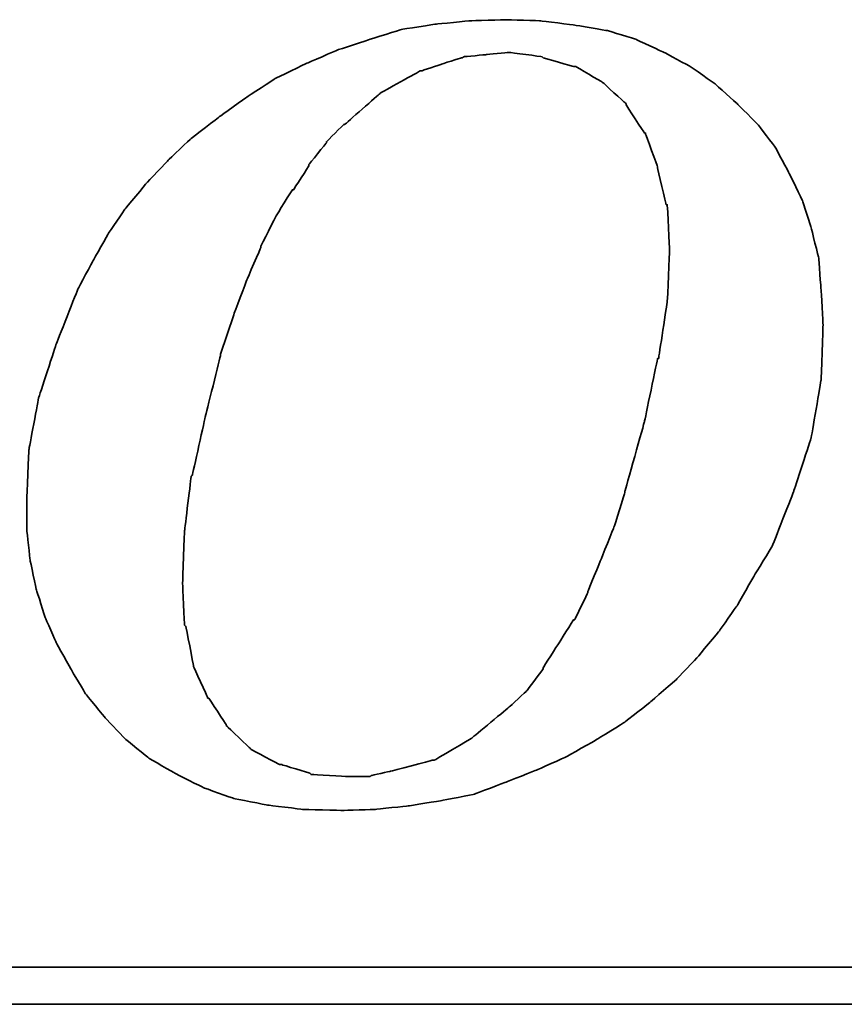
# Model space of a CAD drawing. Header units: millimetres. Extents: x 342 to 649, y 362 to 465.
# Tile 42 of 50: x 578.61 to 583.58, y 392.15 to 398.09. Entities that reach past the tile are written whole.
import ezdxf

# ---------------------------------------------------------------- set-up
doc = ezdxf.new("R2010")
doc.units = ezdxf.units.MM
doc.header["$LTSCALE"] = 0.15
doc.layers.add('DIM', color=4, linetype='CONTINUOUS')
doc.layers.add('layer 1', color=7, linetype='CONTINUOUS')

# ---------------------------------------------------------------- blocks, each defined once
blk = doc.blocks.new('TBI MOTION logo(完整正式版)')
at = {"layer": 'layer 1', "color": 22, "lineweight": 35}
for points, knots in [([(35.79625, -6.98375), (35.79625, -6.98375), (36.23125, -7.43875), (36.23125, -7.43875), (36.23125, -7.43875), (36.23125, -7.43875), (36.75625, -7.87125), (36.75625, -7.87125), (36.75625, -7.87125), (36.75625, -7.87125), (37.33125, -8.20375), (37.33125, -8.20375), (37.33125, -8.20375), (37.33125, -8.20375), (37.95625, -8.51875), (37.95625, -8.51875), (37.95625, -8.51875), (37.95625, -8.51875), (38.62625, -8.75875), (38.62625, -8.75875), (38.62625, -8.75875), (38.62625, -8.75875), (39.37125, -8.90375), (39.37125, -8.90375), (39.37125, -8.90375), (39.37125, -8.90375), (40.14125, -8.99875), (40.14125, -8.99875), (40.14125, -8.99875), (40.14125, -8.99875), (41.02625, -9.02375), (41.02625, -9.02375), (41.02625, -9.02375), (41.02625, -9.02375), (41.74625, -8.99875), (41.74625, -8.99875), (41.74625, -8.99875), (41.74625, -8.99875), (42.46625, -8.92375), (42.46625, -8.92375), (42.46625, -8.92375), (42.46625, -8.92375), (43.21125, -8.80625), (43.21125, -8.80625), (43.21125, -8.80625), (43.21125, -8.80625), (43.93125, -8.66375), (43.93125, -8.66375), (43.93125, -8.66375), (43.93125, -8.66375), (44.62625, -8.39875), (44.62625, -8.39875), (44.62625, -8.39875), (44.62625, -8.39875), (45.29625, -8.13375), (45.29625, -8.13375), (45.29625, -8.13375), (45.29625, -8.13375), (45.94625, -7.84375), (45.94625, -7.84375), (45.94625, -7.84375), (45.94625, -7.84375), (46.61625, -7.46375), (46.61625, -7.46375), (46.61625, -7.46375), (46.61625, -7.46375), (47.24125, -7.07875), (47.24125, -7.07875), (47.24125, -7.07875), (47.24125, -7.07875), (47.81625, -6.62375), (47.81625, -6.62375), (47.81625, -6.62375), (47.81625, -6.62375), (48.36875, -6.14375), (48.36875, -6.14375), (48.36875, -6.14375), (48.36875, -6.14375), (48.84625, -5.64125), (48.84625, -5.64125), (48.84625, -5.64125), (48.84625, -5.64125), (49.32625, -5.06375), (49.32625, -5.06375), (49.32625, -5.06375), (49.32625, -5.06375), (49.71125, -4.51374), (49.71125, -4.51374), (49.71125, -4.51374), (49.71125, -4.51374), (50.09625, -3.83874), (50.09625, -3.83874), (50.09625, -3.83874), (50.09625, -3.83874), (50.48125, -3.21374), (50.48125, -3.21374), (50.48125, -3.21374), (50.48125, -3.21374), (50.96125, -1.99125), (50.96125, -1.99125), (50.96125, -1.99125), (50.96125, -1.99125), (51.34375, -0.81875), (51.34375, -0.81875), (51.34375, -0.81875), (51.34375, -0.81875), (51.56125, 0.45624), (51.56125, 0.45624), (51.56125, 0.45624), (51.56125, 0.45624), (51.60625, 1.67624), (51.60625, 1.67624), (51.60625, 1.67624), (51.60625, 1.67624), (51.56125, 2.44625), (51.56125, 2.44625), (51.56125, 2.44625), (51.56125, 2.44625), (51.51125, 3.14125), (51.51125, 3.14125), (51.51125, 3.14125), (51.51125, 3.14125), (51.34375, 3.81125), (51.34375, 3.81125), (51.34375, 3.81125), (51.34375, 3.81125), (51.15125, 4.41125), (51.15125, 4.41125), (51.15125, 4.41125), (51.15125, 4.41125), (50.86125, 5.01125), (50.86125, 5.01125), (50.86125, 5.01125), (50.86125, 5.01125), (50.55125, 5.58875), (50.55125, 5.58875), (50.55125, 5.58875), (50.55125, 5.58875), (50.16625, 6.09125), (50.16625, 6.09125), (50.16625, 6.09125), (50.16625, 6.09125), (49.71125, 6.54875), (49.71125, 6.54875), (49.71125, 6.54875), (49.71125, 6.54875), (49.23125, 6.98125), (49.23125, 6.98125), (49.23125, 6.98125), (49.23125, 6.98125), (48.67875, 7.36625), (48.67875, 7.36625), (48.67875, 7.36625), (48.67875, 7.36625), (48.10375, 7.67625), (48.10375, 7.67625), (48.10375, 7.67625), (48.10375, 7.67625), (47.48125, 7.96375), (47.48125, 7.96375), (47.48125, 7.96375), (47.48125, 7.96375), (46.85625, 8.15625), (46.85625, 8.15625), (46.85625, 8.15625), (46.85625, 8.15625), (46.13625, 8.27624), (46.13625, 8.27624), (46.13625, 8.27624), (46.13625, 8.27624), (45.39125, 8.37125), (45.39125, 8.37125), (45.39125, 8.37125), (45.39125, 8.37125), (44.62625, 8.39624), (44.62625, 8.39624), (44.62625, 8.39624), (44.62625, 8.39624), (43.83625, 8.37125), (43.83625, 8.37125), (43.83625, 8.37125), (43.83625, 8.37125), (43.09125, 8.30125), (43.09125, 8.30125), (43.09125, 8.30125), (43.09125, 8.30125), (42.32125, 8.18125), (42.32125, 8.18125), (42.32125, 8.18125), (42.32125, 8.18125), (41.62875, 7.96375), (41.62875, 7.96375), (41.62875, 7.96375), (41.62875, 7.96375), (40.90625, 7.72625), (40.90625, 7.72625), (40.90625, 7.72625), (40.90625, 7.72625), (40.23624, 7.43625), (40.23624, 7.43625), (40.23624, 7.43625), (40.23624, 7.43625), (39.54124, 7.10125), (39.54124, 7.10125), (39.54124, 7.10125), (39.54124, 7.10125), (38.91625, 6.69125), (38.91625, 6.69125), (38.91625, 6.69125), (38.91625, 6.69125), (38.31625, 6.26125), (38.31625, 6.26125), (38.31625, 6.26125), (38.31625, 6.26125), (37.69125, 5.78125), (37.69125, 5.78125), (37.69125, 5.78125), (37.69125, 5.78125), (37.18625, 5.30125), (37.18625, 5.30125), (37.18625, 5.30125), (37.18625, 5.30125), (36.70625, 4.79624), (36.70625, 4.79624), (36.70625, 4.79624), (36.70625, 4.79624), (36.23125, 4.22125), (36.23125, 4.22125), (36.23125, 4.22125), (36.23125, 4.22125), (35.87124, 3.69375), (35.87124, 3.69375), (35.87124, 3.69375), (35.87124, 3.69375), (35.53125, 3.09125), (35.53125, 3.09125), (35.53125, 3.09125), (35.53125, 3.09125), (35.19875, 2.47125), (35.19875, 2.47125), (35.19875, 2.47125), (35.19875, 2.47125), (34.71625, 1.24625), (34.71625, 1.24625), (34.71625, 1.24625), (34.71625, 1.24625), (34.33125, 0.06874), (34.33125, 0.06874), (34.33125, 0.06874), (34.33125, 0.06874), (34.11625, -1.07875), (34.11625, -1.07875), (34.11625, -1.07875), (34.11625, -1.07875), (34.07125, -2.15875), (34.07125, -2.15875), (34.07125, -2.15875), (34.07125, -2.15875), (34.07125, -2.85375), (34.07125, -2.85375), (34.07125, -2.85375), (34.07125, -2.85375), (34.14125, -3.50375), (34.14125, -3.50375), (34.14125, -3.50375), (34.14125, -3.50375), (34.28625, -4.17375), (34.28625, -4.17375), (34.28625, -4.17375), (34.28625, -4.17375), (34.47625, -4.77624), (34.47625, -4.77624), (34.47625, -4.77624), (34.47625, -4.77624), (34.71625, -5.32625), (34.71625, -5.32625), (34.71625, -5.32625), (34.71625, -5.32625), (35.05375, -5.92875), (35.05375, -5.92875), (35.05375, -5.92875), (35.05375, -5.92875), (35.36375, -6.45375), (35.36375, -6.45375), (35.36375, -6.45375), (35.36375, -6.45375), (35.79625, -6.98375), (35.79625, -6.98375)], [0, 0, 0, 0, 0.01388889, 0.01388889, 0.01388889, 0.0138889, 0.02777778, 0.02777778, 0.02777778, 0.02777779, 0.04166667, 0.04166667, 0.04166667, 0.04166668, 0.05555556, 0.05555556, 0.05555556, 0.05555557, 0.06944444, 0.06944444, 0.06944444, 0.06944445, 0.08333333, 0.08333333, 0.08333333, 0.08333334, 0.09722222, 0.09722222, 0.09722222, 0.09722223, 0.11111111, 0.11111111, 0.11111111, 0.11111112, 0.125, 0.125, 0.125, 0.12500001, 0.13888889, 0.13888889, 0.13888889, 0.1388889, 0.15277778, 0.15277778, 0.15277778, 0.15277779, 0.16666667, 0.16666667, 0.16666667, 0.16666668, 0.18055556, 0.18055556, 0.18055556, 0.18055557, 0.19444444, 0.19444444, 0.19444444, 0.19444445, 0.20833333, 0.20833333, 0.20833333, 0.20833334, 0.22222222, 0.22222222, 0.22222222, 0.22222223, 0.23611111, 0.23611111, 0.23611111, 0.23611112, 0.25, 0.25, 0.25, 0.25000001, 0.26388889, 0.26388889, 0.26388889, 0.2638889, 0.27777778, 0.27777778, 0.27777778, 0.27777779, 0.29166667, 0.29166667, 0.29166667, 0.29166668, 0.30555556, 0.30555556, 0.30555556, 0.30555557, 0.31944444, 0.31944444, 0.31944444, 0.31944445, 0.33333333, 0.33333333, 0.33333333, 0.33333334, 0.34722222, 0.34722222, 0.34722222, 0.34722223, 0.36111111, 0.36111111, 0.36111111, 0.36111112, 0.375, 0.375, 0.375, 0.37500001, 0.38888889, 0.38888889, 0.38888889, 0.3888889, 0.40277778, 0.40277778, 0.40277778, 0.40277779, 0.41666667, 0.41666667, 0.41666667, 0.41666668, 0.43055556, 0.43055556, 0.43055556, 0.43055557, 0.44444444, 0.44444444, 0.44444444, 0.44444445, 0.45833333, 0.45833333, 0.45833333, 0.45833334, 0.47222222, 0.47222222, 0.47222222, 0.47222223, 0.48611111, 0.48611111, 0.48611111, 0.48611112, 0.5, 0.5, 0.5, 0.50000001, 0.51388889, 0.51388889, 0.51388889, 0.5138889, 0.52777778, 0.52777778, 0.52777778, 0.52777779, 0.54166667, 0.54166667, 0.54166667, 0.54166668, 0.55555556, 0.55555556, 0.55555556, 0.55555557, 0.56944444, 0.56944444, 0.56944444, 0.56944445, 0.58333333, 0.58333333, 0.58333333, 0.58333334, 0.59722222, 0.59722222, 0.59722222, 0.59722223, 0.61111111, 0.61111111, 0.61111111, 0.61111112, 0.625, 0.625, 0.625, 0.62500001, 0.63888889, 0.63888889, 0.63888889, 0.6388889, 0.65277778, 0.65277778, 0.65277778, 0.65277779, 0.66666667, 0.66666667, 0.66666667, 0.66666668, 0.68055556, 0.68055556, 0.68055556, 0.68055557, 0.69444444, 0.69444444, 0.69444444, 0.69444445, 0.70833333, 0.70833333, 0.70833333, 0.70833334, 0.72222222, 0.72222222, 0.72222222, 0.72222223, 0.73611111, 0.73611111, 0.73611111, 0.73611112, 0.75, 0.75, 0.75, 0.75000001, 0.76388889, 0.76388889, 0.76388889, 0.7638889, 0.77777778, 0.77777778, 0.77777778, 0.77777779, 0.79166667, 0.79166667, 0.79166667, 0.79166668, 0.80555556, 0.80555556, 0.80555556, 0.80555557, 0.81944444, 0.81944444, 0.81944444, 0.81944445, 0.83333333, 0.83333333, 0.83333333, 0.83333334, 0.84722222, 0.84722222, 0.84722222, 0.84722223, 0.86111111, 0.86111111, 0.86111111, 0.86111112, 0.875, 0.875, 0.875, 0.87500001, 0.88888889, 0.88888889, 0.88888889, 0.8888889, 0.90277778, 0.90277778, 0.90277778, 0.90277779, 0.91666667, 0.91666667, 0.91666667, 0.91666668, 0.93055556, 0.93055556, 0.93055556, 0.93055557, 0.94444444, 0.94444444, 0.94444444, 0.94444445, 0.95833333, 0.95833333, 0.95833333, 0.95833334, 0.97222222, 0.97222222, 0.97222222, 0.97222223, 0.98611111, 0.98611111, 0.98611111, 0.98611112, 1, 1, 1, 1]), ([(38.33875, 1.03124), (38.33875, 1.03124), (38.62625, 1.89625), (38.62625, 1.89625), (38.62625, 1.89625), (38.62625, 1.89625), (38.91625, 2.66375), (38.91625, 2.66375), (38.91625, 2.66375), (38.91625, 2.66375), (39.22625, 3.38125), (39.22625, 3.38125), (39.22625, 3.38125), (39.22625, 3.38125), (39.22625, 3.40624), (39.22625, 3.40624), (39.22625, 3.40624), (39.22625, 3.40624), (39.56124, 4.07624), (39.56124, 4.07624), (39.56124, 4.07624), (39.56124, 4.07624), (39.92125, 4.65125), (39.92125, 4.65125), (39.92125, 4.65125), (39.92125, 4.65125), (39.94625, 4.65125), (39.94625, 4.65125), (39.94625, 4.65125), (39.94625, 4.65125), (40.28125, 5.17875), (40.28125, 5.17875), (40.28125, 5.17875), (40.28125, 5.17875), (40.28125, 5.20375), (40.28125, 5.20375), (40.28125, 5.20375), (40.28125, 5.20375), (40.66875, 5.68625), (40.66875, 5.68625), (40.66875, 5.68625), (40.66875, 5.68625), (40.66875, 5.70625), (40.66875, 5.70625), (40.66875, 5.70625), (40.66875, 5.70625), (41.05124, 6.09125), (41.05124, 6.09125), (41.05124, 6.09125), (41.05124, 6.09125), (41.07625, 6.09125), (41.07625, 6.09125), (41.07625, 6.09125), (41.07625, 6.09125), (41.84125, 6.76625), (41.84125, 6.76625), (41.84125, 6.76625), (41.84125, 6.76625), (41.86625, 6.78625), (41.86625, 6.78625), (41.86625, 6.78625), (41.86625, 6.78625), (42.73125, 7.26624), (42.73125, 7.26624), (42.73125, 7.26624), (42.73125, 7.26624), (42.75625, 7.26624), (42.75625, 7.26624), (42.75625, 7.26624), (42.75625, 7.26624), (43.18625, 7.41125), (43.18625, 7.41125), (43.18625, 7.41125), (43.18625, 7.41125), (43.64125, 7.55625), (43.64125, 7.55625), (43.64125, 7.55625), (43.64125, 7.55625), (43.66625, 7.55625), (43.66625, 7.55625), (43.66625, 7.55625), (43.66625, 7.55625), (43.69125, 7.58124), (43.69125, 7.58124), (43.69125, 7.58124), (43.69125, 7.58124), (44.19125, 7.62625), (44.19125, 7.62625), (44.19125, 7.62625), (44.19125, 7.62625), (44.67125, 7.67625), (44.67125, 7.67625), (44.67125, 7.67625), (44.67125, 7.67625), (44.69625, 7.67625), (44.69625, 7.67625), (44.69625, 7.67625), (44.69625, 7.67625), (45.41875, 7.58124), (45.41875, 7.58124), (45.41875, 7.58124), (45.41875, 7.58124), (45.44125, 7.55625), (45.44125, 7.55625), (45.44125, 7.55625), (45.44125, 7.55625), (46.11125, 7.36625), (46.11125, 7.36625), (46.11125, 7.36625), (46.11125, 7.36625), (46.13625, 7.36625), (46.13625, 7.36625), (46.13625, 7.36625), (46.13625, 7.36625), (46.15875, 7.36625), (46.15875, 7.36625), (46.15875, 7.36625), (46.15875, 7.36625), (46.73625, 7.02624), (46.73625, 7.02624), (46.73625, 7.02624), (46.73625, 7.02624), (46.76125, 7.00624), (46.76125, 7.00624), (46.76125, 7.00624), (46.76125, 7.00624), (47.24125, 6.57124), (47.24125, 6.57124), (47.24125, 6.57124), (47.24125, 6.57124), (47.26625, 6.54875), (47.26625, 6.54875), (47.26625, 6.54875), (47.26625, 6.54875), (47.26625, 6.52375), (47.26625, 6.52375), (47.26625, 6.52375), (47.26625, 6.52375), (47.67375, 5.89875), (47.67375, 5.89875), (47.67375, 5.89875), (47.67375, 5.89875), (47.69625, 5.89875), (47.69625, 5.89875), (47.69625, 5.89875), (47.69625, 5.89875), (47.69625, 5.87625), (47.69625, 5.87625), (47.69625, 5.87625), (47.69625, 5.87625), (47.96125, 5.15625), (47.96125, 5.15625), (47.96125, 5.15625), (47.96125, 5.15625), (47.96125, 5.13125), (47.96125, 5.13125), (47.96125, 5.13125), (47.96125, 5.13125), (48.15125, 4.31875), (48.15125, 4.31875), (48.15125, 4.31875), (48.15125, 4.31875), (48.17625, 4.31875), (48.17625, 4.31875), (48.17625, 4.31875), (48.17625, 4.31875), (48.17625, 4.29125), (48.17625, 4.29125), (48.17625, 4.29125), (48.17625, 4.29125), (48.22625, 3.33125), (48.22625, 3.33125), (48.22625, 3.33125), (48.22625, 3.33125), (48.22625, 3.30875), (48.22625, 3.30875), (48.22625, 3.30875), (48.22625, 3.30875), (48.17625, 2.20624), (48.17625, 2.20624), (48.17625, 2.20624), (48.17625, 2.20624), (48.17625, 2.18124), (48.17625, 2.18124), (48.17625, 2.18124), (48.17625, 2.18124), (47.98375, 0.93624), (47.98375, 0.93624), (47.98375, 0.93624), (47.98375, 0.93624), (47.96125, 0.93624), (47.96125, 0.93624), (47.96125, 0.93624), (47.96125, 0.93624), (47.67375, -0.45874), (47.67375, -0.45874), (47.67375, -0.45874), (47.67375, -0.45874), (47.24125, -1.99125), (47.24125, -1.99125), (47.24125, -1.99125), (47.24125, -1.99125), (47.24125, -2.01874), (47.24125, -2.01874), (47.24125, -2.01874), (47.24125, -2.01874), (47.00125, -2.78375), (47.00125, -2.78375), (47.00125, -2.78375), (47.00125, -2.78375), (46.71125, -3.50375), (46.71125, -3.50375), (46.71125, -3.50375), (46.71125, -3.50375), (46.42625, -4.19875), (46.42625, -4.19875), (46.42625, -4.19875), (46.42625, -4.19875), (46.42625, -4.22375), (46.42625, -4.22375), (46.42625, -4.22375), (46.42625, -4.22375), (46.13625, -4.82374), (46.13625, -4.82374), (46.13625, -4.82374), (46.13625, -4.82374), (46.11125, -4.82374), (46.11125, -4.82374), (46.11125, -4.82374), (46.11125, -4.82374), (45.77625, -5.35125), (45.77625, -5.35125), (45.77625, -5.35125), (45.77625, -5.35125), (45.44125, -5.87875), (45.44125, -5.87875), (45.44125, -5.87875), (45.44125, -5.87875), (45.44125, -5.90375), (45.44125, -5.90375), (45.44125, -5.90375), (45.44125, -5.90375), (45.10625, -6.35875), (45.10625, -6.35875), (45.10625, -6.35875), (45.10625, -6.35875), (45.08125, -6.38375), (45.08125, -6.38375), (45.08125, -6.38375), (45.08125, -6.38375), (44.69625, -6.74375), (44.69625, -6.74375), (44.69625, -6.74375), (44.69625, -6.74375), (43.88375, -7.41625), (43.88375, -7.41625), (43.88375, -7.41625), (43.88375, -7.41625), (43.85625, -7.43875), (43.85625, -7.43875), (43.85625, -7.43875), (43.85625, -7.43875), (43.04125, -7.91875), (43.04125, -7.91875), (43.04125, -7.91875), (43.04125, -7.91875), (43.01625, -7.91875), (43.01625, -7.91875), (43.01625, -7.91875), (43.01625, -7.91875), (42.99625, -7.91875), (42.99625, -7.91875), (42.99625, -7.91875), (42.99625, -7.91875), (42.08125, -8.15875), (42.08125, -8.15875), (42.08125, -8.15875), (42.08125, -8.15875), (41.65125, -8.25625), (41.65125, -8.25625), (41.65125, -8.25625), (41.65125, -8.25625), (41.62875, -8.27875), (41.62875, -8.27875), (41.62875, -8.27875), (41.62875, -8.27875), (41.60125, -8.27875), (41.60125, -8.27875), (41.60125, -8.27875), (41.60125, -8.27875), (41.12125, -8.27875), (41.12125, -8.27875), (41.12125, -8.27875), (41.12125, -8.27875), (40.35624, -8.23125), (40.35624, -8.23125), (40.35624, -8.23125), (40.35624, -8.23125), (40.33125, -8.23125), (40.33125, -8.23125), (40.33125, -8.23125), (40.33125, -8.23125), (40.30625, -8.20375), (40.30625, -8.20375), (40.30625, -8.20375), (40.30625, -8.20375), (39.68375, -8.01375), (39.68375, -8.01375), (39.68375, -8.01375), (39.68375, -8.01375), (39.66124, -8.01375), (39.66124, -8.01375), (39.66124, -8.01375), (39.66124, -8.01375), (39.63625, -8.01375), (39.63625, -8.01375), (39.63625, -8.01375), (39.63625, -8.01375), (39.01125, -7.67875), (39.01125, -7.67875), (39.01125, -7.67875), (39.01125, -7.67875), (38.98875, -7.65375), (38.98875, -7.65375), (38.98875, -7.65375), (38.98875, -7.65375), (38.48625, -7.17375), (38.48625, -7.17375), (38.48625, -7.17375), (38.48625, -7.17375), (38.45875, -7.14875), (38.45875, -7.14875), (38.45875, -7.14875), (38.45875, -7.14875), (38.45875, -7.12875), (38.45875, -7.12875), (38.45875, -7.12875), (38.45875, -7.12875), (38.07625, -6.54875), (38.07625, -6.54875), (38.07625, -6.54875), (38.07625, -6.54875), (38.05125, -6.54875), (38.05125, -6.54875), (38.05125, -6.54875), (38.05125, -6.54875), (38.05125, -6.52875), (38.05125, -6.52875), (38.05125, -6.52875), (38.05125, -6.52875), (37.74125, -5.85375), (37.74125, -5.85375), (37.74125, -5.85375), (37.74125, -5.85375), (37.74125, -5.82875), (37.74125, -5.82875), (37.74125, -5.82875), (37.74125, -5.82875), (37.57375, -4.96875), (37.57375, -4.96875), (37.57375, -4.96875), (37.57375, -4.96875), (37.54625, -4.94375), (37.54625, -4.94375), (37.54625, -4.94375), (37.54625, -4.94375), (37.50125, -4.03375), (37.50125, -4.03375), (37.50125, -4.03375), (37.50125, -4.03375), (37.50125, -4.00875), (37.50125, -4.00875), (37.50125, -4.00875), (37.50125, -4.00875), (37.54625, -2.85375), (37.54625, -2.85375), (37.54625, -2.85375), (37.54625, -2.85375), (37.69125, -1.65875), (37.69125, -1.65875), (37.69125, -1.65875), (37.69125, -1.65875), (37.71624, -1.63375), (37.71624, -1.63375), (37.71624, -1.63375), (37.71624, -1.63375), (38.00375, -0.33875), (38.00375, -0.33875), (38.00375, -0.33875), (38.00375, -0.33875), (38.33875, 1.00624), (38.33875, 1.00624), (38.33875, 1.00624), (38.33875, 1.00624), (38.33875, 1.03124), (38.33875, 1.03124)], [0, 0, 0, 0, 0.01010101, 0.01010101, 0.01010101, 0.01010102, 0.02020202, 0.02020202, 0.02020202, 0.02020203, 0.03030303, 0.03030303, 0.03030303, 0.03030304, 0.04040404, 0.04040404, 0.04040404, 0.04040405, 0.05050505, 0.05050505, 0.05050505, 0.05050506, 0.06060606, 0.06060606, 0.06060606, 0.06060607, 0.07070707, 0.07070707, 0.07070707, 0.07070708, 0.08080808, 0.08080808, 0.08080808, 0.08080809, 0.09090909, 0.09090909, 0.09090909, 0.0909091, 0.1010101, 0.1010101, 0.1010101, 0.10101011, 0.11111111, 0.11111111, 0.11111111, 0.11111112, 0.12121212, 0.12121212, 0.12121212, 0.12121213, 0.13131313, 0.13131313, 0.13131313, 0.13131314, 0.14141414, 0.14141414, 0.14141414, 0.14141415, 0.15151515, 0.15151515, 0.15151515, 0.15151516, 0.16161616, 0.16161616, 0.16161616, 0.16161617, 0.17171717, 0.17171717, 0.17171717, 0.17171718, 0.18181818, 0.18181818, 0.18181818, 0.18181819, 0.19191919, 0.19191919, 0.19191919, 0.1919192, 0.2020202, 0.2020202, 0.2020202, 0.20202021, 0.21212121, 0.21212121, 0.21212121, 0.21212122, 0.22222222, 0.22222222, 0.22222222, 0.22222223, 0.23232323, 0.23232323, 0.23232323, 0.23232324, 0.24242424, 0.24242424, 0.24242424, 0.24242425, 0.25252525, 0.25252525, 0.25252525, 0.25252526, 0.26262626, 0.26262626, 0.26262626, 0.26262627, 0.27272727, 0.27272727, 0.27272727, 0.27272728, 0.28282828, 0.28282828, 0.28282828, 0.28282829, 0.29292929, 0.29292929, 0.29292929, 0.2929293, 0.3030303, 0.3030303, 0.3030303, 0.30303031, 0.31313131, 0.31313131, 0.31313131, 0.31313132, 0.32323232, 0.32323232, 0.32323232, 0.32323233, 0.33333333, 0.33333333, 0.33333333, 0.33333334, 0.34343434, 0.34343434, 0.34343434, 0.34343435, 0.35353535, 0.35353535, 0.35353535, 0.35353536, 0.36363636, 0.36363636, 0.36363636, 0.36363637, 0.37373737, 0.37373737, 0.37373737, 0.37373738, 0.38383838, 0.38383838, 0.38383838, 0.38383839, 0.39393939, 0.39393939, 0.39393939, 0.3939394, 0.4040404, 0.4040404, 0.4040404, 0.40404041, 0.41414141, 0.41414141, 0.41414141, 0.41414142, 0.42424242, 0.42424242, 0.42424242, 0.42424243, 0.43434343, 0.43434343, 0.43434343, 0.43434344, 0.44444444, 0.44444444, 0.44444444, 0.44444445, 0.45454545, 0.45454545, 0.45454545, 0.45454546, 0.46464646, 0.46464646, 0.46464646, 0.46464647, 0.47474747, 0.47474747, 0.47474747, 0.47474748, 0.48484848, 0.48484848, 0.48484848, 0.48484849, 0.49494949, 0.49494949, 0.49494949, 0.4949495, 0.50505051, 0.50505051, 0.50505051, 0.50505052, 0.51515152, 0.51515152, 0.51515152, 0.51515153, 0.52525253, 0.52525253, 0.52525253, 0.52525254, 0.53535354, 0.53535354, 0.53535354, 0.53535355, 0.54545455, 0.54545455, 0.54545455, 0.54545456, 0.55555556, 0.55555556, 0.55555556, 0.55555557, 0.56565657, 0.56565657, 0.56565657, 0.56565658, 0.57575758, 0.57575758, 0.57575758, 0.57575759, 0.58585859, 0.58585859, 0.58585859, 0.5858586, 0.5959596, 0.5959596, 0.5959596, 0.59595961, 0.60606061, 0.60606061, 0.60606061, 0.60606062, 0.61616162, 0.61616162, 0.61616162, 0.61616163, 0.62626263, 0.62626263, 0.62626263, 0.62626264, 0.63636364, 0.63636364, 0.63636364, 0.63636365, 0.64646465, 0.64646465, 0.64646465, 0.64646466, 0.65656566, 0.65656566, 0.65656566, 0.65656567, 0.66666667, 0.66666667, 0.66666667, 0.66666668, 0.67676768, 0.67676768, 0.67676768, 0.67676769, 0.68686869, 0.68686869, 0.68686869, 0.6868687, 0.6969697, 0.6969697, 0.6969697, 0.69696971, 0.70707071, 0.70707071, 0.70707071, 0.70707072, 0.71717172, 0.71717172, 0.71717172, 0.71717173, 0.72727273, 0.72727273, 0.72727273, 0.72727274, 0.73737374, 0.73737374, 0.73737374, 0.73737375, 0.74747475, 0.74747475, 0.74747475, 0.74747476, 0.75757576, 0.75757576, 0.75757576, 0.75757577, 0.76767677, 0.76767677, 0.76767677, 0.76767678, 0.77777778, 0.77777778, 0.77777778, 0.77777779, 0.78787879, 0.78787879, 0.78787879, 0.7878788, 0.7979798, 0.7979798, 0.7979798, 0.79797981, 0.80808081, 0.80808081, 0.80808081, 0.80808082, 0.81818182, 0.81818182, 0.81818182, 0.81818183, 0.82828283, 0.82828283, 0.82828283, 0.82828284, 0.83838384, 0.83838384, 0.83838384, 0.83838385, 0.84848485, 0.84848485, 0.84848485, 0.84848486, 0.85858586, 0.85858586, 0.85858586, 0.85858587, 0.86868687, 0.86868687, 0.86868687, 0.86868688, 0.87878788, 0.87878788, 0.87878788, 0.87878789, 0.88888889, 0.88888889, 0.88888889, 0.8888889, 0.8989899, 0.8989899, 0.8989899, 0.89898991, 0.90909091, 0.90909091, 0.90909091, 0.90909092, 0.91919192, 0.91919192, 0.91919192, 0.91919193, 0.92929293, 0.92929293, 0.92929293, 0.92929294, 0.93939394, 0.93939394, 0.93939394, 0.93939395, 0.94949495, 0.94949495, 0.94949495, 0.94949496, 0.95959596, 0.95959596, 0.95959596, 0.95959597, 0.96969697, 0.96969697, 0.96969697, 0.96969698, 0.97979798, 0.97979798, 0.97979798, 0.97979799, 0.98989899, 0.98989899, 0.98989899, 0.989899, 1, 1, 1, 1]), ([(75.90875, -9.47875), (75.90875, -9.47875), (75.90875, -12.28625), (75.90875, -12.28625), (75.90875, -12.28625), (75.90875, -12.28625), (75.90875, -12.47875), (75.90875, -12.47875), (75.90875, -12.47875), (75.90875, -12.47875), (75.71625, -12.47875), (75.71625, -12.47875), (75.71625, -12.47875), (75.71625, -12.47875), (-88.32875, -12.47875), (-88.32875, -12.47875), (-88.32875, -12.47875), (-88.32875, -12.47875), (-88.32875, -13.29375), (-88.32875, -13.29375), (-88.32875, -13.29375), (-88.32875, -13.29375), (82.89125, -13.29375), (82.89125, -13.29375), (82.89125, -13.29375), (82.89125, -13.29375), (75.90875, -9.47875), (75.90875, -9.47875)], [0, 0, 0, 0, 0.14285714, 0.14285714, 0.14285714, 0.14285715, 0.28571429, 0.28571429, 0.28571429, 0.2857143, 0.42857143, 0.42857143, 0.42857143, 0.42857144, 0.57142857, 0.57142857, 0.57142857, 0.57142858, 0.71428571, 0.71428571, 0.71428571, 0.71428572, 0.85714286, 0.85714286, 0.85714286, 0.85714287, 1, 1, 1, 1])]:
    blk.add_open_spline(points, degree=3, knots=knots, dxfattribs=at)

msp = doc.modelspace()

# ---------------------------------------------------------------- block references
at = {"layer": 'DIM', "color": 7, "xscale": 0.2736514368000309, "yscale": 0.2736514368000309, "zscale": 0.2736514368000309}
msp.add_blockref('TBI MOTION logo(完整正式版)', (569.3299, 395.7911), dxfattribs=at)

doc.saveas('drawing.dxf')
